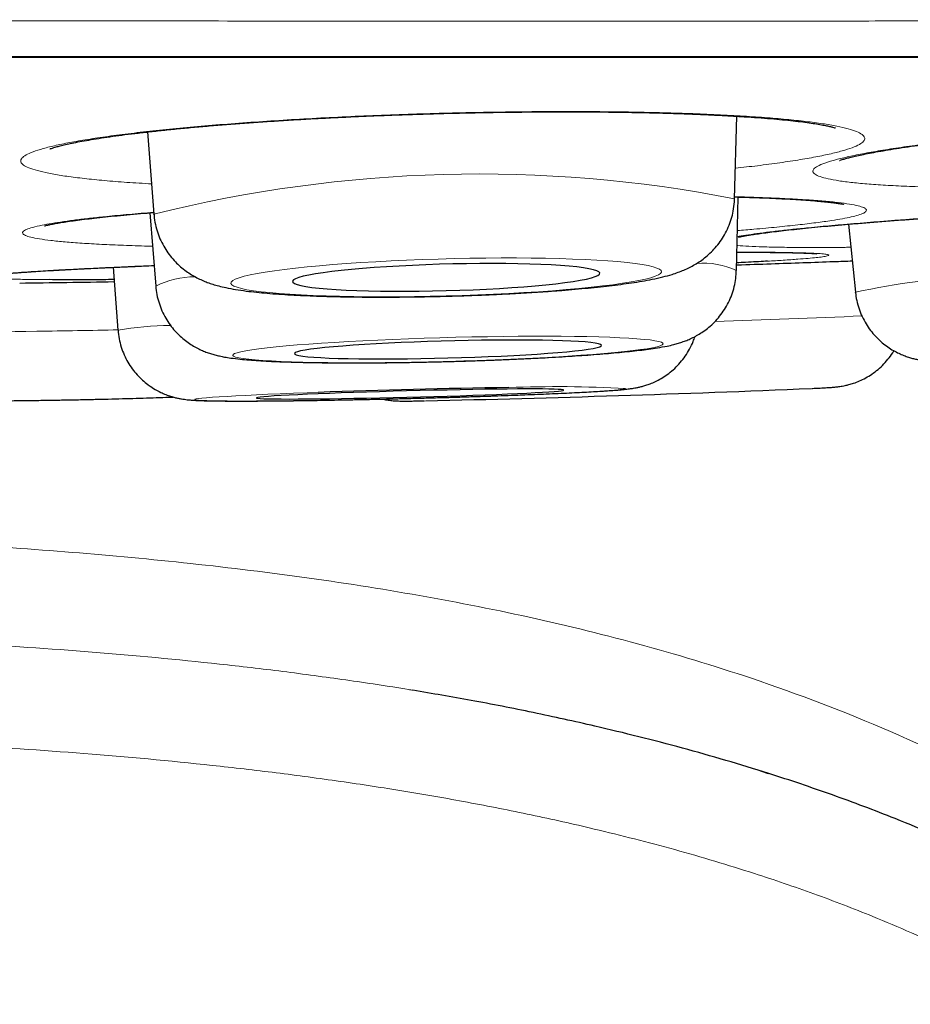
# Model space of a CAD drawing. Header units: millimetres. Extents: x 8 to 947, y 12 to 926.
# Tile 90 of 159: x 551.65 to 555.2, y 443.2 to 447.13. Entities that reach past the tile are written whole.
import ezdxf

# ---------------------------------------------------------------- set-up
doc = ezdxf.new("R2010")
doc.units = ezdxf.units.MM

msp = doc.modelspace()

# ---------------------------------------------------------------- linework, layer by layer
at = {"color": 8, "linetype": 'Continuous', "lineweight": 0}
msp.add_line((533.1748, 446.9781), (566.5704, 446.9781), dxfattribs=at)
at = {"color": 7, "linetype": 'Continuous', "lineweight": 30}
for p, q in [((533.2052, 446.9757), (566.5401, 446.9757)), ((554.5035, 446.4113), (554.512, 446.7405)), ((552.1612, 446.6778), (552.1872, 446.3496)), ((554.5107, 446.1247), (554.5183, 446.4182)), ((552.1712, 446.3553), (552.1944, 446.0628)), ((552.1876, 446.3475), (552.1872, 446.3496)), ((554.9586, 446.3099), (554.9861, 446.0381)), ((552.0242, 446.1378), (552.0437, 445.8871)), ((554.9861, 446.0378), (554.986, 446.0382)), ((552.0438, 445.8869), (552.0437, 445.8872)), ((554.6069, 444.1291), (554.638, 444.1193))]:
    msp.add_line(p, q, dxfattribs=at)
at = {"color": 8, "linetype": 'Continuous', "lineweight": 0, "flags": 128}
for points in [[(553.3529, 446.0238), (553.4163, 446.0257), (553.4794, 446.0279), (553.5418, 446.0306), (553.6031, 446.0336), (553.6631, 446.037), (553.7214, 446.0407), (553.7776, 446.0447), (553.8316, 446.049), (553.8829, 446.0536), (553.9314, 446.0584), (553.9767, 446.0634), (554.0185, 446.0686), (554.0568, 446.074), (554.0912, 446.0795), (554.1215, 446.0851), (554.1477, 446.0908), (554.1695, 446.0965), (554.1869, 446.1022), (554.1997, 446.1079), (554.2079, 446.1136), (554.2114, 446.1191), (554.2102, 446.1246), (554.2044, 446.1299), (554.1939, 446.135), (554.1788, 446.1399), (554.1592, 446.1446), (554.1352, 446.149), (554.1069, 446.1531), (554.0745, 446.157), (554.0381, 446.1605), (553.998, 446.1637), (553.9544, 446.1665), (553.9075, 446.1689), (553.8576, 446.171), (553.8049, 446.1726), (553.7498, 446.1739), (553.6925, 446.1747), (553.6333, 446.1751), (553.5726, 446.1751), (553.5107, 446.1747), (553.4479, 446.1738), (553.3846, 446.1725), (553.3212, 446.1709), (553.2579, 446.1688), (553.1951, 446.1663), (553.1332, 446.1635), (553.0725, 446.1603), (553.0133, 446.1567), (552.956, 446.1529), (552.9009, 446.1487), (552.8482, 446.1443), (552.7982, 446.1396), (552.7514, 446.1346), (552.7077, 446.1295), (552.6677, 446.1242), (552.6313, 446.1188), (552.5989, 446.1132), (552.5706, 446.1076), (552.5466, 446.1019), (552.527, 446.0962), (552.5119, 446.0904), (552.5014, 446.0848), (552.4955, 446.0792), (552.4944, 446.0737), (552.4979, 446.0683), (552.5061, 446.0631), (552.5189, 446.0581), (552.5362, 446.0533), (552.5581, 446.0487), (552.5842, 446.0444), (552.6146, 446.0404), (552.649, 446.0368), (552.6872, 446.0334), (552.7291, 446.0304), (552.7744, 446.0278), (552.8229, 446.0255), (552.8742, 446.0237), (552.9281, 446.0222), (552.9844, 446.0212), (553.0427, 446.0206), (553.1027, 446.0204), (553.164, 446.0206), (553.2264, 446.0212), (553.2895, 446.0223), (553.3529, 446.0238)], [(553.3602, 445.7626), (553.4236, 445.7644), (553.4866, 445.7665), (553.549, 445.7688), (553.6104, 445.7713), (553.6704, 445.7741), (553.7286, 445.777), (553.7849, 445.7801), (553.8389, 445.7834), (553.8902, 445.7868), (553.9386, 445.7904), (553.9839, 445.7941), (554.0258, 445.7978), (554.0641, 445.8017), (554.0985, 445.8055), (554.1288, 445.8094), (554.155, 445.8133), (554.1768, 445.8172), (554.1942, 445.8211), (554.207, 445.8249), (554.2152, 445.8286), (554.2187, 445.8322), (554.2175, 445.8357), (554.2117, 445.839), (554.2012, 445.8422), (554.1861, 445.8452), (554.1664, 445.848), (554.1424, 445.8506), (554.1141, 445.853), (554.0817, 445.8552), (554.0454, 445.8571), (554.0053, 445.8588), (553.9617, 445.8602), (553.9148, 445.8613), (553.8649, 445.8621), (553.8122, 445.8627), (553.757, 445.863), (553.6997, 445.8629), (553.6406, 445.8626), (553.5798, 445.862), (553.5179, 445.8612), (553.4552, 445.86), (553.3919, 445.8586), (553.3284, 445.8569), (553.2651, 445.855), (553.2024, 445.8528), (553.1405, 445.8503), (553.0798, 445.8477), (553.0206, 445.8448), (552.9633, 445.8418), (552.9081, 445.8386), (552.8554, 445.8352), (552.8055, 445.8317), (552.7586, 445.8281), (552.715, 445.8244), (552.6749, 445.8206), (552.6386, 445.8168), (552.6062, 445.8129), (552.5779, 445.809), (552.5539, 445.8051), (552.5343, 445.8012), (552.5192, 445.7974), (552.5087, 445.7936), (552.5028, 445.79), (552.5016, 445.7864), (552.5052, 445.783), (552.5133, 445.7797), (552.5261, 445.7766), (552.5435, 445.7737), (552.5653, 445.771), (552.5915, 445.7685), (552.6219, 445.7662), (552.6563, 445.7642), (552.6945, 445.7624), (552.7364, 445.7608), (552.7817, 445.7596), (552.8301, 445.7586), (552.8815, 445.7579), (552.9354, 445.7575), (552.9917, 445.7574), (553.05, 445.7575), (553.11, 445.758), (553.1713, 445.7587), (553.2337, 445.7597), (553.2967, 445.761), (553.3602, 445.7626)], [(552.8426, 445.6391), (552.7979, 445.6375), (552.7434, 445.6354), (552.6914, 445.6334), (552.6422, 445.6313), (552.5961, 445.6292), (552.5534, 445.6272), (552.5142, 445.6251), (552.4789, 445.6232), (552.4475, 445.6212), (552.4203, 445.6194), (552.3974, 445.6176), (552.379, 445.6159), (552.365, 445.6143), (552.3557, 445.6127), (552.3511, 445.6113), (552.3511, 445.61), (552.3558, 445.6089), (552.3652, 445.6078), (552.3792, 445.6069), (552.3977, 445.6062), (552.4207, 445.6055), (552.4479, 445.6051), (552.4794, 445.6047), (552.5148, 445.6046), (552.554, 445.6046), (552.5967, 445.6047), (552.6429, 445.605), (552.6921, 445.6054), (552.7441, 445.606), (552.7987, 445.6068), (552.8555, 445.6076), (552.9143, 445.6086), (552.9746, 445.6098), (553.0363, 445.6111), (553.0989, 445.6124), (553.1621, 445.6139), (553.2255, 445.6155), (553.2889, 445.6172), (553.3518, 445.619), (553.4139, 445.6209), (553.475, 445.6228), (553.5346, 445.6247), (553.5924, 445.6267), (553.6481, 445.6288), (553.7014, 445.6309), (553.752, 445.6329), (553.7997, 445.635), (553.8441, 445.6371), (553.8851, 445.6391), (553.9223, 445.6411), (553.9557, 445.643), (553.985, 445.6449), (554.0101, 445.6468), (554.0308, 445.6485), (554.047, 445.6502), (554.0586, 445.6518), (554.0656, 445.6532), (554.0679, 445.6546), (554.0679, 445.6546)]]:
    msp.add_lwpolyline(points, dxfattribs=at)
at = {"color": 7, "linetype": 'Continuous', "lineweight": 30, "flags": 128}
for points in [[(553.3529, 446.045), (553.407, 446.0466), (553.4608, 446.0486), (553.5137, 446.0511), (553.5653, 446.0539), (553.6152, 446.057), (553.6632, 446.0605), (553.7086, 446.0642), (553.7513, 446.0682), (553.7909, 446.0724), (553.8271, 446.0769), (553.8595, 446.0815), (553.888, 446.0862), (553.9123, 446.091), (553.9322, 446.0959), (553.9476, 446.1008), (553.9583, 446.1056), (553.9643, 446.1104), (553.9655, 446.1152), (553.9619, 446.1197), (553.9535, 446.1241), (553.9404, 446.1283), (553.9228, 446.1322), (553.9007, 446.1359), (553.8743, 446.1393), (553.8438, 446.1424), (553.8094, 446.1451), (553.7715, 446.1474), (553.7304, 446.1493), (553.6862, 446.1509), (553.6395, 446.152), (553.5905, 446.1527), (553.5397, 446.153), (553.4873, 446.1528), (553.434, 446.1522), (553.38, 446.1512), (553.3258, 446.1498), (553.2718, 446.148), (553.2184, 446.1457), (553.1661, 446.1431), (553.1153, 446.1401), (553.0663, 446.1368), (553.0196, 446.1332), (552.9754, 446.1294), (552.9342, 446.1252), (552.8963, 446.1209), (552.862, 446.1164), (552.8315, 446.1117), (552.8051, 446.1069), (552.783, 446.1021), (552.7653, 446.0972), (552.7523, 446.0923), (552.7439, 446.0875), (552.7403, 446.0827), (552.7415, 446.0781), (552.7475, 446.0736), (552.7582, 446.0693), (552.7736, 446.0652), (552.7935, 446.0614), (552.8178, 446.0579), (552.8463, 446.0547), (552.8787, 446.0518), (552.9149, 446.0493), (552.9544, 446.0471), (552.9971, 446.0454), (553.0426, 446.044), (553.0905, 446.0431), (553.1405, 446.0426), (553.1921, 446.0426), (553.245, 446.0429), (553.2987, 446.0437), (553.3529, 446.045)], [(553.3602, 445.7762), (553.4143, 445.7778), (553.468, 445.7796), (553.5209, 445.7817), (553.5726, 445.784), (553.6225, 445.7865), (553.6704, 445.7892), (553.7159, 445.792), (553.7586, 445.795), (553.7982, 445.7981), (553.8343, 445.8013), (553.8668, 445.8046), (553.8953, 445.8079), (553.9195, 445.8112), (553.9395, 445.8145), (553.9548, 445.8178), (553.9656, 445.8211), (553.9715, 445.8242), (553.9727, 445.8272), (553.9691, 445.8302), (553.9608, 445.8329), (553.9477, 445.8355), (553.9301, 445.8378), (553.9079, 445.84), (553.8815, 445.8419), (553.851, 445.8436), (553.8167, 445.845), (553.7788, 445.8461), (553.7376, 445.847), (553.6935, 445.8476), (553.6468, 445.8478), (553.5978, 445.8478), (553.5469, 445.8475), (553.4946, 445.8469), (553.4413, 445.846), (553.3873, 445.8448), (553.3331, 445.8434), (553.2791, 445.8417), (553.2257, 445.8397), (553.1734, 445.8375), (553.1226, 445.8352), (553.0736, 445.8326), (553.0268, 445.8298), (552.9827, 445.8269), (552.9415, 445.8238), (552.9036, 445.8207), (552.8693, 445.8174), (552.8388, 445.8141), (552.8124, 445.8108), (552.7903, 445.8075), (552.7726, 445.8042), (552.7595, 445.8009), (552.7512, 445.7977), (552.7476, 445.7946), (552.7488, 445.7916), (552.7548, 445.7888), (552.7655, 445.7861), (552.7809, 445.7837), (552.8008, 445.7814), (552.8251, 445.7794), (552.8535, 445.7776), (552.886, 445.776), (552.9221, 445.7748), (552.9617, 445.7738), (553.0044, 445.773), (553.0499, 445.7726), (553.0978, 445.7725), (553.1478, 445.7727), (553.1994, 445.7731), (553.2523, 445.7739), (553.306, 445.7749), (553.3602, 445.7762)], [(553.8219, 445.6483), (553.8195, 445.6493), (553.8123, 445.6502), (553.8004, 445.651), (553.7838, 445.6516), (553.7628, 445.6521), (553.7374, 445.6525), (553.7079, 445.6526), (553.6745, 445.6526), (553.6374, 445.6525), (553.597, 445.6522), (553.5536, 445.6518), (553.5074, 445.6512), (553.459, 445.6504), (553.4085, 445.6495), (553.3565, 445.6485), (553.3034, 445.6474), (553.2495, 445.6461), (553.1953, 445.6448), (553.1412, 445.6433), (553.0877, 445.6418), (553.0351, 445.6402), (552.9838, 445.6385), (552.9344, 445.6368), (552.887, 445.635), (552.8422, 445.6333), (552.8003, 445.6315), (552.7616, 445.6297), (552.7263, 445.628), (552.6949, 445.6263), (552.6675, 445.6246), (552.6443, 445.623), (552.6255, 445.6215), (552.6113, 445.6201), (552.6018, 445.6187), (552.597, 445.6175), (552.5971, 445.6164), (552.6019, 445.6154), (552.6115, 445.6146), (552.6257, 445.6139), (552.6445, 445.6133), (552.6678, 445.6129), (552.6952, 445.6127), (552.7267, 445.6126), (552.762, 445.6127), (552.8008, 445.6129), (552.8427, 445.6132), (552.8876, 445.6138), (552.9349, 445.6144), (552.9844, 445.6153), (553.0357, 445.6162), (553.0883, 445.6173), (553.1419, 445.6185), (553.196, 445.6198), (553.2502, 445.6212), (553.304, 445.6227), (553.3572, 445.6243), (553.4091, 445.6259), (553.4595, 445.6276), (553.508, 445.6294), (553.5541, 445.6311), (553.5975, 445.6329), (553.6379, 445.6347), (553.6749, 445.6364), (553.7083, 445.6381), (553.7377, 445.6398), (553.7631, 445.6414), (553.7841, 445.643), (553.8006, 445.6445), (553.8124, 445.6458), (553.8196, 445.6471), (553.8219, 445.6483)]]:
    msp.add_lwpolyline(points, dxfattribs=at)
at = {"color": 8, "linetype": 'Continuous', "lineweight": 0}
for centre, radius, start, end in [((553.4837, 441.1943), 5.3158, 78.9393, 104.1161), ((554.3813, 445.8565), 0.2978, 64.2341, 95.4826), ((552.3449, 445.7763), 0.3233, 88.8464, 117.7297), ((555.5386, 443.5758), 2.5237, 91.2077, 102.6481), ((552.1921, 512.6577), 66.7734, 271.916994, 272.42195), ((551.2313, 478.3351), 32.4561, 269.63619, 270.86326), ((551.1885, 483.6308), 37.7519, 270.80703, 271.30046), ((552.2666, 444.5856), 1.3204, 90.6225, 99.7149), ((553.7966, 440.7446), 4.9174, 86.8371, 92.2603)]:
    msp.add_arc(centre, radius, start, end, dxfattribs=at)
at = {"color": 7, "linetype": 'Continuous', "lineweight": 30}
for centre, radius, start, end in [((549.8726, 576.0629), 130, 270.784149, 270.950264), ((554.2138, 406.3166), 39.3464, 90.89005, 91.99716), ((551.5271, 524.1375), 78.5514, 271.272041, 272.394613)]:
    msp.add_arc(centre, radius, start, end, dxfattribs=at)
at = {"color": 8, "linetype": 'Continuous', "lineweight": 0}
for points, knots in [([(567.5033, 447.1256), (567.5034, 447.1255), (567.504, 447.1254), (567.4956, 447.1252), (567.4772, 447.125), (567.4477, 447.1247), (567.4078, 447.1245), (567.3575, 447.1242), (567.2967, 447.124), (567.2256, 447.1238), (567.1471, 447.1236), (567.0625, 447.1234), (566.973, 447.1233), (566.8754, 447.1232), (566.7695, 447.123), (566.6554, 447.1229), (566.5173, 447.1228), (566.351, 447.1226), (566.1658, 447.1225), (565.9823, 447.1223), (565.804, 447.1221), (565.6161, 447.122), (565.4185, 447.1218), (565.2113, 447.1217), (564.9707, 447.1215), (564.6928, 447.1214), (564.4089, 447.1212), (564.1501, 447.1212), (563.9211, 447.1211), (563.6547, 447.121), (563.3475, 447.121), (563.0067, 447.1209), (562.6657, 447.1209), (562.3261, 447.1208), (561.9762, 447.1207), (561.616, 447.1207), (561.2458, 447.1206), (560.8834, 447.1205), (560.5302, 447.1204), (560.1875, 447.1204), (559.8383, 447.1203), (559.4826, 447.1203), (559.1207, 447.1203), (558.7664, 447.1203), (558.4206, 447.1203), (558.0842, 447.1204), (557.7433, 447.1204), (557.3982, 447.1204), (557.0491, 447.1204), (556.6504, 447.1204), (556.2005, 447.1204), (555.7321, 447.1204), (555.2935, 447.1204), (554.8863, 447.1203), (554.4754, 447.1203), (554.0611, 447.1203), (553.6435, 447.1203), (553.1763, 447.1203), (552.6587, 447.1203), (552.1531, 447.1204), (551.7085, 447.1204), (551.3259, 447.1204), (550.8924, 447.1205), (550.408, 447.1205), (550.0511, 447.1205), (549.8726, 447.1205)], [0, 0, 0, 0, 0.003994, 0.018955, 0.033924, 0.04942, 0.064919, 0.080415, 0.095993, 0.111573, 0.127151, 0.14106, 0.154972, 0.168882, 0.182851, 0.196821, 0.21079, 0.230236, 0.249701, 0.265142, 0.280585, 0.296026, 0.311549, 0.327074, 0.342598, 0.363389, 0.384181, 0.398101, 0.412022, 0.425941, 0.445317, 0.464711, 0.482313, 0.499918, 0.517519, 0.535244, 0.552973, 0.570698, 0.586114, 0.601532, 0.616948, 0.632446, 0.647945, 0.663442, 0.677279, 0.691117, 0.704954, 0.718851, 0.732749, 0.746645, 0.765989, 0.785352, 0.800767, 0.816184, 0.831599, 0.847096, 0.862595, 0.878092, 0.898848, 0.919604, 0.9335, 0.947397, 0.961293, 0.980638, 1, 1, 1, 1]), ([(552.6859, 446.7238), (552.7299, 446.7265), (552.818, 446.7318), (552.9553, 446.7387), (553.0949, 446.7447), (553.2362, 446.7498), (553.3782, 446.7538), (553.5201, 446.7567), (553.6607, 446.7586), (553.7989, 446.7595), (553.9338, 446.7592), (554.0646, 446.7578), (554.1903, 446.7554), (554.3098, 446.752), (554.4223, 446.7475), (554.5273, 446.742), (554.6239, 446.7355), (554.7113, 446.7281), (554.7888, 446.7199), (554.8561, 446.7108), (554.9127, 446.7011), (554.9582, 446.6906), (554.9918, 446.6796), (555.0139, 446.668), (555.0241, 446.656), (555.0225, 446.6437), (555.0086, 446.6311), (554.9828, 446.6183), (554.9456, 446.6054), (554.897, 446.5926), (554.8371, 446.5799), (554.7666, 446.5673), (554.6858, 446.555), (554.5998, 446.5435), (554.5364, 446.5364), (554.5067, 446.5331)], [0, 0, 0, 0, 0.030354, 0.060816, 0.091278, 0.121631, 0.151985, 0.182447, 0.212909, 0.243263, 0.273617, 0.304079, 0.334541, 0.364894, 0.395248, 0.42571, 0.456172, 0.486526, 0.516879, 0.547342, 0.577804, 0.608157, 0.638511, 0.668973, 0.699435, 0.729789, 0.760142, 0.790604, 0.821067, 0.85142, 0.881774, 0.912236, 0.942698, 0.973052, 1, 1, 1, 1]), ([(552.1776, 446.4708), (552.1609, 446.4717), (552.1095, 446.4745), (552.0326, 446.4802), (551.9471, 446.4877), (551.872, 446.4962), (551.8075, 446.5054), (551.7538, 446.5154), (551.7111, 446.526), (551.6801, 446.5371), (551.6611, 446.5488), (551.654, 446.5609), (551.6587, 446.5733), (551.6753, 446.586), (551.7039, 446.5988), (551.7442, 446.6116), (551.7957, 446.6245), (551.858, 446.6372), (551.9312, 446.6497), (552.0143, 446.6618), (552.1068, 446.6736), (552.2078, 446.685), (552.3171, 446.6957), (552.4338, 446.7058), (552.5565, 446.7153), (552.6428, 446.721), (552.6859, 446.7238)], [0, 0, 0, 0, 0.020507, 0.063168, 0.105828, 0.148337, 0.190846, 0.233507, 0.276167, 0.318676, 0.361185, 0.403845, 0.446506, 0.489015, 0.531523, 0.574184, 0.616844, 0.659353, 0.701862, 0.744523, 0.787183, 0.829692, 0.872193, 0.914846, 0.957499, 1, 1, 1, 1]), ([(555.3384, 446.4567), (555.316, 446.4572), (555.2593, 446.4584), (555.1781, 446.4614), (555.0943, 446.4658), (555.0209, 446.4711), (554.9582, 446.4775), (554.9063, 446.4848), (554.8656, 446.4929), (554.8364, 446.5018), (554.8194, 446.5115), (554.8142, 446.5219), (554.8208, 446.5329), (554.8393, 446.5443), (554.8698, 446.5563), (554.9119, 446.5686), (554.9652, 446.5812), (555.0291, 446.5939), (555.1038, 446.6068), (555.1885, 446.6196), (555.2823, 446.6324), (555.3846, 446.645), (555.495, 446.6573), (555.6127, 446.6692), (555.7362, 446.6808), (555.8229, 446.688), (555.8662, 446.6916)], [0, 0, 0, 0, 0.027638, 0.069989, 0.112339, 0.154539, 0.196738, 0.239089, 0.281439, 0.323639, 0.365839, 0.408189, 0.45054, 0.492739, 0.534939, 0.57729, 0.61964, 0.66184, 0.704039, 0.74639, 0.78874, 0.83094, 0.87313, 0.91547, 0.95781, 1, 1, 1, 1]), ([(554.5037, 446.4194), (554.5041, 446.4194), (554.5402, 446.4186), (554.6045, 446.4164), (554.6953, 446.4127), (554.7756, 446.4084), (554.8459, 446.4034), (554.9053, 446.3978), (554.9537, 446.3917), (554.9909, 446.385), (555.0164, 446.378), (555.0297, 446.3705), (555.0311, 446.3626), (555.0208, 446.3545), (554.9998, 446.3465), (554.9703, 446.3389), (554.9348, 446.3317), (554.8886, 446.324), (554.8297, 446.3157), (554.757, 446.307), (554.674, 446.2984), (554.5934, 446.2908), (554.5371, 446.2863), (554.5148, 446.2846)], [0, 0, 0, 0, 0.000631, 0.052728, 0.105011, 0.157294, 0.209391, 0.261488, 0.313771, 0.366054, 0.418151, 0.470248, 0.522531, 0.574814, 0.626911, 0.670326, 0.713795, 0.75721, 0.809307, 0.86159, 0.913873, 0.96597, 1, 1, 1, 1]), ([(551.8821, 446.3276), (551.9002, 446.3298), (551.9364, 446.3342), (552.0048, 446.3414), (552.0865, 446.3492), (552.1533, 446.3546), (552.1866, 446.3574)], [0, 0, 0, 0, 0.215261, 0.430523, 0.716204, 1, 1, 1, 1]), ([(552.1818, 446.2221), (552.1754, 446.2222), (552.1338, 446.2232), (552.065, 446.2256), (551.977, 446.2294), (551.8992, 446.234), (551.8315, 446.2391), (551.7745, 446.2448), (551.729, 446.2511), (551.6949, 446.2578), (551.6724, 446.265), (551.6617, 446.2726), (551.6633, 446.2805), (551.6768, 446.2888), (551.7021, 446.2972), (551.7368, 446.3053), (551.7791, 446.3131), (551.8259, 446.3203), (551.8633, 446.3252), (551.8821, 446.3276)], [0, 0, 0, 0, 0.01163, 0.075304, 0.138979, 0.202881, 0.266783, 0.330458, 0.394133, 0.458035, 0.521937, 0.585612, 0.649286, 0.713188, 0.777091, 0.840765, 0.893822, 0.946944, 1, 1, 1, 1]), ([(554.6726, 446.2824), (554.6908, 446.2845), (554.7273, 446.2886), (554.796, 446.2956), (554.8788, 446.3035), (554.9782, 446.3122), (555.0855, 446.3209), (555.2005, 446.3297), (555.2894, 446.3361), (555.3412, 446.3396), (555.3505, 446.3402)], [0, 0, 0, 0, 0.111887, 0.223775, 0.372268, 0.521291, 0.670314, 0.818807, 0.9673, 1, 1, 1, 1]), ([(554.5142, 446.2601), (554.5193, 446.2611), (554.5343, 446.264), (554.5691, 446.2693), (554.6159, 446.2757), (554.6537, 446.2802), (554.6726, 446.2824)], [0, 0, 0, 0, 0.145325, 0.430099, 0.715226, 1, 1, 1, 1]), ([(554.5126, 446.1984), (554.5143, 446.1984), (554.5468, 446.1984), (554.6018, 446.1982), (554.676, 446.1976), (554.7384, 446.1966), (554.7902, 446.1952), (554.8307, 446.1935), (554.8597, 446.1914), (554.8766, 446.1889), (554.8816, 446.1862), (554.8747, 446.1831), (554.8571, 446.1799), (554.8307, 446.1767), (554.798, 446.1736), (554.7546, 446.1701), (554.7016, 446.1663), (554.6563, 446.1636), (554.6348, 446.1623)], [0, 0, 0, 0, 0.003636, 0.072995, 0.142106, 0.211217, 0.280575, 0.349934, 0.419045, 0.488156, 0.557514, 0.626872, 0.695984, 0.753578, 0.811243, 0.868837, 0.937948, 1, 1, 1, 1]), ([(554.9679, 446.2178), (554.96, 446.2177), (554.9171, 446.2171), (554.8473, 446.2168), (554.7598, 446.2169), (554.6827, 446.2178), (554.6152, 446.2193), (554.5599, 446.2217), (554.5262, 446.2236), (554.5143, 446.225), (554.5133, 446.2251)], [0, 0, 0, 0, 0.0355991, 0.1939022, 0.3522052, 0.5110739, 0.6699426, 0.8282456, 0.9865487, 1, 1, 1, 1]), ([(551.7725, 446.0886), (551.7482, 446.0888), (551.6996, 446.0892), (551.6399, 446.0903), (551.5909, 446.0918), (551.5534, 446.0936), (551.5274, 446.0958), (551.5132, 446.0983), (551.5112, 446.1012), (551.5212, 446.1043), (551.5429, 446.1077), (551.5744, 446.1112), (551.6137, 446.1146), (551.6578, 446.118), (551.6935, 446.1204), (551.7114, 446.1215)], [0, 0, 0, 0, 0.080165, 0.160044, 0.239923, 0.320088, 0.400252, 0.480131, 0.560011, 0.640175, 0.72034, 0.800219, 0.866785, 0.933434, 1, 1, 1, 1]), ([(551.7114, 446.1215), (551.7287, 446.1226), (551.7634, 446.1248), (551.8293, 446.1285), (551.9091, 446.1326), (552.0058, 446.1372), (552.0986, 446.1413), (552.1622, 446.1439), (552.1879, 446.145)], [0, 0, 0, 0, 0.145067, 0.2901341, 0.4826941, 0.6759422, 0.8691904, 1, 1, 1, 1]), ([(557.753, 441.28), (557.7035, 441.472), (557.6046, 441.8558), (557.3547, 442.3977), (557.0259, 442.8942), (556.6252, 443.335), (556.1658, 443.714), (555.663, 444.0324), (555.1289, 444.2945), (554.4623, 444.5479), (553.6576, 444.7635), (552.7193, 444.9205), (551.7728, 445.0153), (550.8232, 445.065), (550.1895, 445.0737), (549.8727, 445.0737), (549.8726, 445.0737)], [0, 0, 0, 0, 0.062509, 0.12494, 0.187376, 0.249869, 0.312328, 0.37485, 0.437357, 0.499864, 0.599758, 0.699823, 0.79994, 0.899967, 0.999997, 1, 1, 1, 1]), ([(553.22, 444.4507), (553.2144, 444.4516), (553.1256, 444.4671), (552.9527, 444.4924), (552.7012, 444.5266), (552.3644, 444.5659), (551.9398, 444.6057), (551.4267, 444.6394), (550.9101, 444.6621), (550.5648, 444.669), (550.3919, 444.6724)], [0, 0, 0, 0, 0.006014, 0.09551, 0.185036, 0.274758, 0.454369, 0.635998, 0.81778, 1, 1, 1, 1]), ([(549.8726, 444.2689), (550.0423, 444.2683), (550.3817, 444.267), (550.891, 444.255), (551.4001, 444.2338), (551.9102, 444.2008), (552.3351, 444.1618), (552.6753, 444.1223), (552.9303, 444.0882), (553.1848, 444.0493), (553.4389, 444.005), (553.6921, 443.9548), (553.9679, 443.8932), (554.2655, 443.8171), (554.5576, 443.73), (554.8207, 443.6401), (555.0292, 443.5602), (555.2093, 443.4841), (555.3618, 443.4144), (555.5121, 443.3399), (555.6606, 443.2598), (555.8068, 443.1739), (555.9509, 443.0813), (556.0916, 442.9821), (556.2284, 442.8756), (556.3614, 442.7607), (556.4893, 442.6368), (556.6106, 442.5041), (556.7085, 442.3825), (556.7859, 442.275), (556.8462, 442.1837), (556.9133, 442.0724), (556.9838, 441.9397), (557.054, 441.784), (557.1152, 441.6244), (557.148, 441.5155), (557.1644, 441.461)], [0, 0, 0, 0, 0.060628, 0.121302, 0.182117, 0.242982, 0.304429, 0.335184, 0.365947, 0.396828, 0.427722, 0.45866, 0.489617, 0.529312, 0.569067, 0.59908, 0.629092, 0.649146, 0.669115, 0.689144, 0.709172, 0.729462, 0.74975, 0.770355, 0.790957, 0.811704, 0.83322, 0.854758, 0.876269, 0.889489, 0.902709, 0.915993, 0.936821, 0.957651, 0.978825, 1, 1, 1, 1])]:
    msp.add_open_spline(points, degree=3, knots=knots, dxfattribs=at)
at = {"color": 7, "linetype": 'Continuous', "lineweight": 30}
for points, knots in [([(551.772, 446.6099), (551.7719, 446.6099), (551.7717, 446.6098), (551.775, 446.6112), (551.7819, 446.6136), (551.7932, 446.6171), (551.8088, 446.6215), (551.8289, 446.6264), (551.8538, 446.6319), (551.8833, 446.6378), (551.9176, 446.6441), (551.9564, 446.6505), (551.9994, 446.6571), (552.0464, 446.6637), (552.0971, 446.6703), (552.1513, 446.6768), (552.2087, 446.6832), (552.2691, 446.6894), (552.3325, 446.6955), (552.3989, 446.7015), (552.4678, 446.7072), (552.5391, 446.7127), (552.6113, 446.7178), (552.6635, 446.7213), (552.7044, 446.7239), (552.7469, 446.7265), (552.8126, 446.7303), (552.892, 446.7345), (552.9724, 446.7384), (553.0539, 446.742), (553.1362, 446.7452), (553.2191, 446.7481), (553.3024, 446.7507), (553.3858, 446.7529), (553.4689, 446.7547), (553.5516, 446.7561), (553.634, 446.7572), (553.7158, 446.7579), (553.7966, 446.7583), (553.876, 446.7582), (553.9538, 446.7578), (554.0293, 446.757), (554.1026, 446.7559), (554.1738, 446.7544), (554.2434, 446.7525), (554.311, 446.7502), (554.3765, 446.7476), (554.4395, 446.7447), (554.4997, 446.7414), (554.5567, 446.7378), (554.6103, 446.734), (554.6601, 446.7299), (554.706, 446.7256), (554.7476, 446.7211), (554.7846, 446.7166), (554.8169, 446.7121), (554.8441, 446.7077), (554.866, 446.7035), (554.8829, 446.6999), (554.8951, 446.6968), (554.9029, 446.6946), (554.9069, 446.6932), (554.9068, 446.6932), (554.9067, 446.6932)], [0, 0, 0, 0, 0.005063, 0.016061, 0.028123, 0.041214, 0.055235, 0.07004, 0.085184, 0.101389, 0.118142, 0.135324, 0.152826, 0.170555, 0.188435, 0.2064, 0.224388, 0.242387, 0.260568, 0.278786, 0.297044, 0.315345, 0.333698, 0.351116, 0.353488, 0.363196, 0.38157, 0.399919, 0.418268, 0.436626, 0.455003, 0.473408, 0.49185, 0.510324, 0.528664, 0.547035, 0.565468, 0.583934, 0.602398, 0.620823, 0.639181, 0.657443, 0.675388, 0.693438, 0.711624, 0.729923, 0.748307, 0.766745, 0.785195, 0.803603, 0.821921, 0.840096, 0.858071, 0.875781, 0.893152, 0.910099, 0.926514, 0.942292, 0.956547, 0.96999, 0.982462, 0.993865, 1, 1, 1, 1]), ([(554.9218, 446.5636), (554.9221, 446.5637), (554.9228, 446.564), (554.9281, 446.566), (554.9371, 446.5689), (554.9505, 446.5728), (554.9684, 446.5775), (554.9908, 446.5827), (555.018, 446.5885), (555.0496, 446.5947), (555.0861, 446.6013), (555.1269, 446.6082), (555.1718, 446.6152), (555.2206, 446.6224), (555.2729, 446.6295), (555.3286, 446.6367), (555.3874, 446.6439), (555.4492, 446.651), (555.5139, 446.6581), (555.5813, 446.665), (555.6512, 446.6718), (555.7235, 446.6785), (555.7975, 446.6851), (555.8614, 446.6904), (555.9263, 446.6956), (555.9925, 446.7007), (556.0722, 446.7065), (556.153, 446.712), (556.2348, 446.7173), (556.3173, 446.7224), (556.4003, 446.7271), (556.4838, 446.7316), (556.5671, 446.7357), (556.6502, 446.7395), (556.7329, 446.743), (556.8151, 446.7461), (556.8967, 446.7489), (556.9772, 446.7514), (557.0564, 446.7535), (557.1338, 446.7552), (557.2089, 446.7565), (557.2818, 446.7575), (557.3525, 446.758), (557.4215, 446.7582), (557.4886, 446.7581), (557.5535, 446.7575), (557.6159, 446.7566), (557.6754, 446.7554), (557.7317, 446.7537), (557.7846, 446.7518), (557.8338, 446.7495), (557.8789, 446.747), (557.9198, 446.7442), (557.9562, 446.7412), (557.9877, 446.7381), (558.0142, 446.7349), (558.0354, 446.7319), (558.0515, 446.7292), (558.0629, 446.7269), (558.0698, 446.7252), (558.073, 446.7243), (558.0726, 446.7244), (558.0725, 446.7245)], [0, 0, 0, 0, 0.010212, 0.021626, 0.034166, 0.047754, 0.062243, 0.077455, 0.09297, 0.109449, 0.126408, 0.143734, 0.161328, 0.179107, 0.197003, 0.214958, 0.232904, 0.250892, 0.269019, 0.287175, 0.305364, 0.323592, 0.341867, 0.359915, 0.369571, 0.387851, 0.406105, 0.424357, 0.442618, 0.460896, 0.479201, 0.497542, 0.515914, 0.534152, 0.552422, 0.570752, 0.589115, 0.607477, 0.625802, 0.64406, 0.662225, 0.680075, 0.698029, 0.716118, 0.734322, 0.752613, 0.770959, 0.789322, 0.807648, 0.825888, 0.843991, 0.8619, 0.879552, 0.896871, 0.913769, 0.930135, 0.945851, 0.959959, 0.973191, 0.985375, 0.996414, 1, 1, 1, 1]), ([(553.3529, 446.0227), (553.3637, 446.023), (553.3953, 446.0238), (553.4474, 446.0255), (553.5089, 446.0279), (553.5697, 446.0307), (553.6295, 446.0337), (553.6882, 446.0372), (553.7456, 446.0409), (553.8013, 446.0449), (553.8552, 446.0493), (553.9071, 446.054), (553.9569, 446.059), (554.0046, 446.0643), (554.0501, 446.0699), (554.0936, 446.076), (554.1356, 446.0827), (554.1771, 446.0904), (554.2161, 446.0991), (554.2496, 446.1082), (554.2774, 446.1174), (554.3005, 446.1263), (554.3229, 446.1365), (554.345, 446.1484), (554.3671, 446.1624), (554.3893, 446.1791), (554.4112, 446.1987), (554.4321, 446.2213), (554.4513, 446.2469), (554.4683, 446.275), (554.4823, 446.3053), (554.4932, 446.3373), (554.5003, 446.3716), (554.5037, 446.3965), (554.5033, 446.4102), (554.5033, 446.4113)], [0, 0, 0, 0, 0.019761, 0.0573278, 0.0949111, 0.132522, 0.1701788, 0.207902, 0.2457166, 0.2836535, 0.3217526, 0.3600677, 0.3986738, 0.4376798, 0.4772519, 0.5176593, 0.559375, 0.6033308, 0.6517227, 0.6939933, 0.7217482, 0.7465, 0.7685875, 0.7891488, 0.8090766, 0.8289303, 0.8489774, 0.8693857, 0.8901152, 0.9110639, 0.9321432, 0.953293, 0.9744801, 0.9977913, 1, 1, 1, 1]), ([(554.5037, 446.4185), (554.5091, 446.4184), (554.5346, 446.4178), (554.5769, 446.4164), (554.6304, 446.4144), (554.6802, 446.4122), (554.7264, 446.4098), (554.7687, 446.4072), (554.807, 446.4045), (554.8408, 446.4017), (554.8699, 446.3989), (554.8943, 446.3961), (554.9131, 446.3935), (554.9267, 446.3913), (554.9352, 446.3897), (554.9397, 446.3886), (554.9398, 446.3886), (554.9398, 446.3886)], [0, 0, 0, 0, 0.022032, 0.102524, 0.182792, 0.262801, 0.342494, 0.421785, 0.500545, 0.578408, 0.653514, 0.727476, 0.799376, 0.860667, 0.917176, 0.968136, 1, 1, 1, 1]), ([(551.7504, 446.303), (551.7506, 446.303), (551.7509, 446.3031), (551.7555, 446.3045), (551.764, 446.3066), (551.7756, 446.3091), (551.7909, 446.312), (551.8096, 446.3154), (551.8352, 446.3195), (551.8653, 446.3238), (551.8999, 446.3283), (551.9387, 446.333), (551.9816, 446.3378), (552.0285, 446.3426), (552.0792, 446.3474), (552.1317, 446.3521), (552.1688, 446.3551), (552.1867, 446.3566)], [0, 0, 0, 0, 0.035815, 0.084481, 0.138997, 0.20238, 0.244701, 0.313513, 0.38467, 0.458251, 0.533641, 0.610402, 0.68823, 0.766915, 0.846317, 0.926225, 1, 1, 1, 1]), ([(552.1877, 446.3495), (552.188, 446.3446), (552.1889, 446.328), (552.1947, 446.3004), (552.2046, 446.2675), (552.2179, 446.2368), (552.2339, 446.2085), (552.2522, 446.1828), (552.2723, 446.1598), (552.2935, 446.1398), (552.3152, 446.1226), (552.337, 446.1081), (552.3585, 446.096), (552.3798, 446.0859), (552.4011, 446.0773), (552.4233, 446.0697), (552.4477, 446.0627), (552.4776, 446.0558), (552.5132, 446.0492), (552.5535, 446.0433), (552.5953, 446.0385), (552.6386, 446.0344), (552.6843, 446.0309), (552.7331, 446.0278), (552.7835, 446.0253), (552.8357, 446.0232), (552.8897, 446.0216), (552.9454, 446.0204), (553.0026, 446.0195), (553.0612, 446.0191), (553.121, 446.0191), (553.1818, 446.0195), (553.2432, 446.0203), (553.3003, 446.0213), (553.3369, 446.0223), (553.3529, 446.0227)], [0, 0, 0, 0, 0.009177, 0.031171, 0.052662, 0.073699, 0.094318, 0.114533, 0.134348, 0.153765, 0.172814, 0.191624, 0.210499, 0.229821, 0.25027, 0.272843, 0.299051, 0.331555, 0.376182, 0.422867, 0.465194, 0.505204, 0.547336, 0.587949, 0.627627, 0.666701, 0.705362, 0.743728, 0.781881, 0.819875, 0.857753, 0.895545, 0.933277, 0.970968, 1, 1, 1, 1]), ([(554.5196, 446.2584), (554.5196, 446.2583), (554.5191, 446.2582), (554.5212, 446.2588), (554.5263, 446.26), (554.5359, 446.262), (554.5465, 446.2639), (554.5577, 446.2659), (554.5709, 446.268), (554.5916, 446.2711), (554.6196, 446.275), (554.652, 446.2792), (554.6887, 446.2835), (554.7296, 446.2881), (554.7743, 446.2928), (554.8229, 446.2976), (554.875, 446.3026), (554.9305, 446.3076), (554.989, 446.3126), (555.0506, 446.3177), (555.1152, 446.3228), (555.1825, 446.3279), (555.2524, 446.3331), (555.3085, 446.3371), (555.3419, 446.3393), (555.3505, 446.3399)], [0, 0, 0, 0, 0.001892, 0.031056, 0.064597, 0.10253, 0.144497, 0.160541, 0.189028, 0.237381, 0.286968, 0.337817, 0.389568, 0.44199, 0.494931, 0.548299, 0.602029, 0.655895, 0.709569, 0.763585, 0.817839, 0.872233, 0.926665, 0.981013, 1, 1, 1, 1]), ([(554.5126, 446.1981), (554.5189, 446.1982), (554.5425, 446.1982), (554.5799, 446.198), (554.6248, 446.1978), (554.6656, 446.1974), (554.7022, 446.1968), (554.7346, 446.1962), (554.7628, 446.1955), (554.7866, 446.1946), (554.8051, 446.1938), (554.8184, 446.193), (554.8266, 446.1924), (554.8308, 446.1919), (554.8307, 446.1919), (554.8306, 446.192)], [0, 0, 0, 0, 0.033802, 0.127659, 0.221418, 0.315035, 0.40722, 0.498354, 0.589023, 0.67874, 0.766696, 0.842189, 0.910684, 0.970026, 1, 1, 1, 1]), ([(554.5113, 446.1473), (554.512, 446.1474), (554.5592, 446.149), (554.6484, 446.1521), (554.7774, 446.1566), (554.8857, 446.1605), (554.9488, 446.1628), (554.9734, 446.1637)], [0, 0, 0, 0, 0.003932, 0.283826, 0.553886, 0.825822, 1, 1, 1, 1]), ([(554.6348, 446.1623), (554.6324, 446.1621), (554.6069, 446.1605), (554.566, 446.1583), (554.5237, 446.1562), (554.5115, 446.1555)], [0, 0, 0, 0, 0.069795, 0.732338, 1, 1, 1, 1]), ([(551.5598, 446.1082), (551.5598, 446.1082), (551.5593, 446.1081), (551.5613, 446.1085), (551.566, 446.1091), (551.5752, 446.1103), (551.5855, 446.1114), (551.5963, 446.1124), (551.6091, 446.1136), (551.6292, 446.1153), (551.6568, 446.1175), (551.6887, 446.1197), (551.7248, 446.1221), (551.7649, 446.1245), (551.8089, 446.1271), (551.8566, 446.1297), (551.9079, 446.1323), (551.9625, 446.135), (552.0202, 446.1377), (552.0811, 446.1404), (552.137, 446.1428), (552.1736, 446.1443), (552.1879, 446.1449)], [0, 0, 0, 0, 0.00017, 0.032835, 0.071665, 0.116644, 0.167055, 0.185667, 0.218927, 0.276881, 0.336079, 0.396493, 0.457721, 0.51953, 0.581785, 0.644412, 0.707356, 0.770201, 0.832968, 0.896065, 0.959384, 1, 1, 1, 1]), ([(553.3602, 445.7621), (553.3709, 445.7624), (553.4021, 445.7633), (553.4537, 445.7648), (553.5145, 445.7669), (553.5746, 445.7693), (553.6338, 445.7718), (553.6917, 445.7745), (553.7482, 445.7774), (553.803, 445.7805), (553.8558, 445.7838), (553.9066, 445.7872), (553.955, 445.7908), (554.0011, 445.7945), (554.0446, 445.7984), (554.0857, 445.8025), (554.1245, 445.8068), (554.1615, 445.8115), (554.198, 445.8169), (554.2302, 445.8227), (554.2575, 445.8289), (554.2789, 445.8348), (554.2977, 445.8408), (554.3168, 445.8481), (554.3367, 445.8569), (554.3575, 445.868), (554.3793, 445.8818), (554.4016, 445.8987), (554.4237, 445.919), (554.4446, 445.9425), (554.4635, 445.9689), (554.4798, 445.9976), (554.493, 446.0283), (554.5027, 446.0606), (554.509, 446.0928), (554.51, 446.1143), (554.5104, 446.1245)], [0, 0, 0, 0, 0.019374, 0.056206, 0.093051, 0.129913, 0.166806, 0.20374, 0.240734, 0.277806, 0.314981, 0.352295, 0.389793, 0.427545, 0.46565, 0.504273, 0.543687, 0.584407, 0.627551, 0.676267, 0.710099, 0.732493, 0.752534, 0.770643, 0.787887, 0.805026, 0.822541, 0.840844, 0.859939, 0.879614, 0.899656, 0.91992, 0.940317, 0.960795, 0.981322, 1, 1, 1, 1]), ([(552.028, 446.0887), (551.9993, 446.0886), (551.9371, 446.0882), (551.8514, 446.0882), (551.7988, 446.0884), (551.7725, 446.0886)], [0, 0, 0, 0, 0.298704, 0.648726, 1, 1, 1, 1]), ([(554.9864, 446.0381), (554.9865, 446.0359), (554.9873, 446.022), (554.9926, 445.9972), (555.0023, 445.9644), (555.0156, 445.9338), (555.0316, 445.9056), (555.05, 445.88), (555.0702, 445.8571), (555.0919, 445.8371), (555.1143, 445.82), (555.1367, 445.8059), (555.1583, 445.7946), (555.1786, 445.786), (555.1973, 445.7794), (555.2144, 445.7744), (555.2303, 445.7706), (555.2458, 445.7677), (555.2617, 445.7652), (555.2801, 445.763), (555.3045, 445.7608), (555.3337, 445.7592), (555.3675, 445.758), (555.4023, 445.7572), (555.4401, 445.7568), (555.4813, 445.7568), (555.5248, 445.757), (555.5707, 445.7575), (555.619, 445.7582), (555.6695, 445.7592), (555.7222, 445.7605), (555.7767, 445.762), (555.833, 445.7638), (555.8906, 445.7658), (555.9495, 445.7679), (556.0094, 445.7703), (556.0699, 445.7729), (556.1307, 445.7757), (556.1917, 445.7787), (556.2526, 445.7818), (556.3129, 445.785), (556.3726, 445.7884), (556.4313, 445.7919), (556.4887, 445.7954), (556.5445, 445.7991), (556.5987, 445.8028), (556.6508, 445.8066), (556.7007, 445.8104), (556.7483, 445.8143), (556.7932, 445.8181), (556.8356, 445.822), (556.8751, 445.8259), (556.912, 445.8299), (556.9465, 445.8339), (556.9791, 445.8382), (557.0098, 445.8429), (557.0364, 445.8478), (557.0589, 445.853), (557.077, 445.858), (557.0933, 445.8633), (557.1108, 445.8699), (557.1298, 445.8784), (557.1504, 445.8894), (557.1723, 445.9035), (557.195, 445.921), (557.2172, 445.942), (557.238, 445.9661), (557.2565, 445.9929), (557.2723, 446.022), (557.2847, 446.053), (557.293, 446.081), (557.2956, 446.0988), (557.2966, 446.1055)], [0, 0, 0, 0, 0.002023, 0.012657, 0.023015, 0.033116, 0.04297, 0.052579, 0.061934, 0.071016, 0.079786, 0.088178, 0.096121, 0.103604, 0.110759, 0.117869, 0.12526, 0.133349, 0.14277, 0.15453, 0.170772, 0.195319, 0.215752, 0.235027, 0.255371, 0.274977, 0.29417, 0.313116, 0.331899, 0.350572, 0.369167, 0.387704, 0.406199, 0.424662, 0.443103, 0.461526, 0.479937, 0.498342, 0.516742, 0.535143, 0.553546, 0.571956, 0.590376, 0.608811, 0.627267, 0.64575, 0.66427, 0.682838, 0.70147, 0.72019, 0.739033, 0.758053, 0.77734, 0.797059, 0.817544, 0.839631, 0.86163, 0.876005, 0.885041, 0.893217, 0.900928, 0.908586, 0.916508, 0.924996, 0.934083, 0.943615, 0.953424, 0.963404, 0.97349, 0.983643, 0.993839, 1, 1, 1, 1]), ([(552.1945, 446.0628), (552.1957, 446.0515), (552.1982, 446.0287), (552.2069, 445.9957), (552.2187, 445.9643), (552.2335, 445.9351), (552.2509, 445.9084), (552.2702, 445.8845), (552.291, 445.8633), (552.3127, 445.8452), (552.3344, 445.8299), (552.3557, 445.8175), (552.3761, 445.8076), (552.3953, 445.7997), (552.4137, 445.7933), (552.4317, 445.7881), (552.4502, 445.7837), (552.4709, 445.7796), (552.4977, 445.7753), (552.5295, 445.7715), (552.5661, 445.7682), (552.6042, 445.7655), (552.6448, 445.7633), (552.6886, 445.7614), (552.7343, 445.7599), (552.782, 445.7587), (552.8319, 445.7578), (552.8839, 445.7572), (552.9378, 445.7568), (552.9935, 445.7568), (553.0507, 445.757), (553.1093, 445.7574), (553.1689, 445.7581), (553.2294, 445.7591), (553.2894, 445.7604), (553.3331, 445.7614), (553.3563, 445.762), (553.3602, 445.7621)], [0, 0, 0, 0, 0.020735, 0.041698, 0.062155, 0.082136, 0.101648, 0.120684, 0.139212, 0.157168, 0.174478, 0.191121, 0.207254, 0.223294, 0.239791, 0.257471, 0.277464, 0.301492, 0.332843, 0.380664, 0.423564, 0.463433, 0.505545, 0.545634, 0.584617, 0.622941, 0.660838, 0.698442, 0.735839, 0.773083, 0.810217, 0.847267, 0.884256, 0.9212, 0.958115, 0.993067, 1, 1, 1, 1]), ([(552.0441, 445.8871), (552.0442, 445.8844), (552.0447, 445.8701), (552.0497, 445.8447), (552.0588, 445.8119), (552.0715, 445.7812), (552.0869, 445.7527), (552.1049, 445.7268), (552.1247, 445.7036), (552.1461, 445.6832), (552.1685, 445.6656), (552.1913, 445.6509), (552.2136, 445.6391), (552.2346, 445.63), (552.2536, 445.6234), (552.2703, 445.6187), (552.2848, 445.6153), (552.2977, 445.6129), (552.3095, 445.6111), (552.3212, 445.6097), (552.3341, 445.6085), (552.3515, 445.6073), (552.373, 445.6063), (552.3998, 445.6056), (552.429, 445.605), (552.4614, 445.6046), (552.4975, 445.6044), (552.5363, 445.6044), (552.5779, 445.6045), (552.6223, 445.6047), (552.6692, 445.6051), (552.7186, 445.6056), (552.7703, 445.6063), (552.824, 445.607), (552.8795, 445.6079), (552.9366, 445.609), (552.9949, 445.6101), (553.0542, 445.6114), (553.1143, 445.6127), (553.1748, 445.6142), (553.2355, 445.6157), (553.296, 445.6173), (553.3562, 445.619), (553.4156, 445.6208), (553.474, 445.6226), (553.5312, 445.6245), (553.5869, 445.6265), (553.6407, 445.6284), (553.6926, 445.6304), (553.7422, 445.6324), (553.7893, 445.6344), (553.8338, 445.6364), (553.8754, 445.6384), (553.914, 445.6404), (553.9496, 445.6424), (553.9821, 445.6444), (554.0117, 445.6464), (554.0389, 445.6485), (554.0624, 445.6507), (554.0817, 445.6529), (554.0974, 445.6551), (554.1106, 445.6575), (554.1233, 445.6601), (554.1376, 445.6637), (554.1539, 445.6686), (554.1727, 445.6755), (554.1941, 445.6852), (554.2175, 445.6981), (554.2417, 445.7147), (554.2654, 445.7346), (554.2876, 445.7577), (554.3076, 445.7835), (554.3248, 445.8117), (554.3375, 445.8379), (554.343, 445.8551), (554.3451, 445.8617)], [0, 0, 0, 0, 0.002456, 0.012983, 0.023233, 0.033223, 0.04296, 0.052445, 0.061672, 0.070624, 0.079273, 0.087564, 0.095399, 0.10264, 0.109199, 0.115182, 0.120905, 0.126792, 0.133179, 0.140663, 0.150105, 0.163197, 0.18554, 0.205482, 0.224332, 0.244255, 0.26348, 0.282343, 0.301, 0.319529, 0.337971, 0.356354, 0.374695, 0.393005, 0.411291, 0.429561, 0.447818, 0.466065, 0.484306, 0.502543, 0.520778, 0.539012, 0.557248, 0.575487, 0.593731, 0.611983, 0.630245, 0.648521, 0.666816, 0.685135, 0.703487, 0.721883, 0.74034, 0.758884, 0.777554, 0.796423, 0.815622, 0.835431, 0.856592, 0.874647, 0.886302, 0.89386, 0.900616, 0.906921, 0.913186, 0.919831, 0.927304, 0.935701, 0.944755, 0.954198, 0.963893, 0.973757, 0.983731, 0.993777, 1, 1, 1, 1]), ([(554.8123, 445.6548), (554.8131, 445.6548), (554.8236, 445.6553), (554.8403, 445.6561), (554.8625, 445.6573), (554.8816, 445.6584), (554.895, 445.6594), (554.9063, 445.6604), (554.9144, 445.6613), (554.923, 445.6624), (554.9328, 445.6639), (554.9452, 445.6663), (554.9607, 445.67), (554.98, 445.6758), (555.0027, 445.6846), (555.0272, 445.6966), (555.0522, 445.712), (555.0766, 445.7306), (555.0998, 445.7523), (555.1206, 445.7771), (555.1338, 445.7949), (555.1391, 445.8048), (555.1392, 445.805)], [0, 0, 0, 0, 0.008087, 0.108664, 0.210768, 0.316178, 0.431201, 0.482118, 0.518464, 0.545374, 0.570348, 0.595047, 0.622461, 0.656235, 0.697381, 0.742654, 0.790512, 0.840669, 0.89247, 0.945358, 0.998959, 1, 1, 1, 1]), ([(550.7728, 445.6326), (550.7759, 445.6316), (550.7845, 445.6288), (550.7972, 445.6256), (550.8113, 445.6225), (550.8249, 445.6201), (550.8396, 445.6179), (550.8576, 445.6158), (550.88, 445.6139), (550.9073, 445.6121), (550.9377, 445.6105), (550.9707, 445.6092), (551.007, 445.6081), (551.0468, 445.6071), (551.0892, 445.6063), (551.1342, 445.6056), (551.1817, 445.6051), (551.2315, 445.6047), (551.2836, 445.6045), (551.3377, 445.6044), (551.3935, 445.6044), (551.4508, 445.6046), (551.5093, 445.6049), (551.5689, 445.6054), (551.6292, 445.606), (551.6899, 445.6067), (551.7508, 445.6076), (551.8115, 445.6085), (551.8719, 445.6096), (551.9315, 445.6109), (551.9902, 445.6122), (552.0476, 445.6136), (552.1035, 445.6151), (552.1577, 445.6167), (552.2097, 445.6184), (552.2453, 445.6197), (552.2628, 445.6203), (552.2646, 445.6204)], [0, 0, 0, 0, 0.006366, 0.017847, 0.030026, 0.043805, 0.060488, 0.082375, 0.115448, 0.152099, 0.186523, 0.219356, 0.253999, 0.287671, 0.320788, 0.353566, 0.386123, 0.418527, 0.450823, 0.48304, 0.515198, 0.547313, 0.579396, 0.611455, 0.643497, 0.675529, 0.707556, 0.739582, 0.771612, 0.803649, 0.8357, 0.86777, 0.899866, 0.931999, 0.964178, 0.99642, 1, 1, 1, 1]), ([(553.0995, 445.6124), (553.1022, 445.6118), (553.1097, 445.61), (553.1209, 445.6082), (553.1324, 445.6067), (553.1418, 445.6058), (553.1497, 445.6052), (553.1571, 445.6048), (553.1647, 445.6046), (553.1748, 445.6044), (553.1882, 445.6044), (553.2065, 445.6045), (553.2288, 445.6047), (553.2488, 445.605), (553.2631, 445.6053), (553.267, 445.6053)], [0, 0, 0, 0, 0.020255, 0.057799, 0.091116, 0.124203, 0.16042, 0.203851, 0.260951, 0.343679, 0.489374, 0.642179, 0.787888, 0.941946, 1, 1, 1, 1]), ([(555.7727, 443.6464), (555.741, 443.6636), (555.6497, 443.7132), (555.495, 443.7881), (555.3171, 443.8682), (555.1169, 443.951), (554.8942, 444.0348), (554.6115, 444.1299), (554.2958, 444.2224), (553.9818, 444.3011), (553.7003, 444.3627), (553.4581, 444.4104), (553.2975, 444.4376), (553.22, 444.4507)], [0, 0, 0, 0, 0.0400741, 0.1155809, 0.1911854, 0.2573982, 0.3568685, 0.4564767, 0.5901673, 0.7240819, 0.8180923, 0.9121521, 1, 1, 1, 1])]:
    msp.add_open_spline(points, degree=3, knots=knots, dxfattribs=at)

doc.saveas('drawing.dxf')
